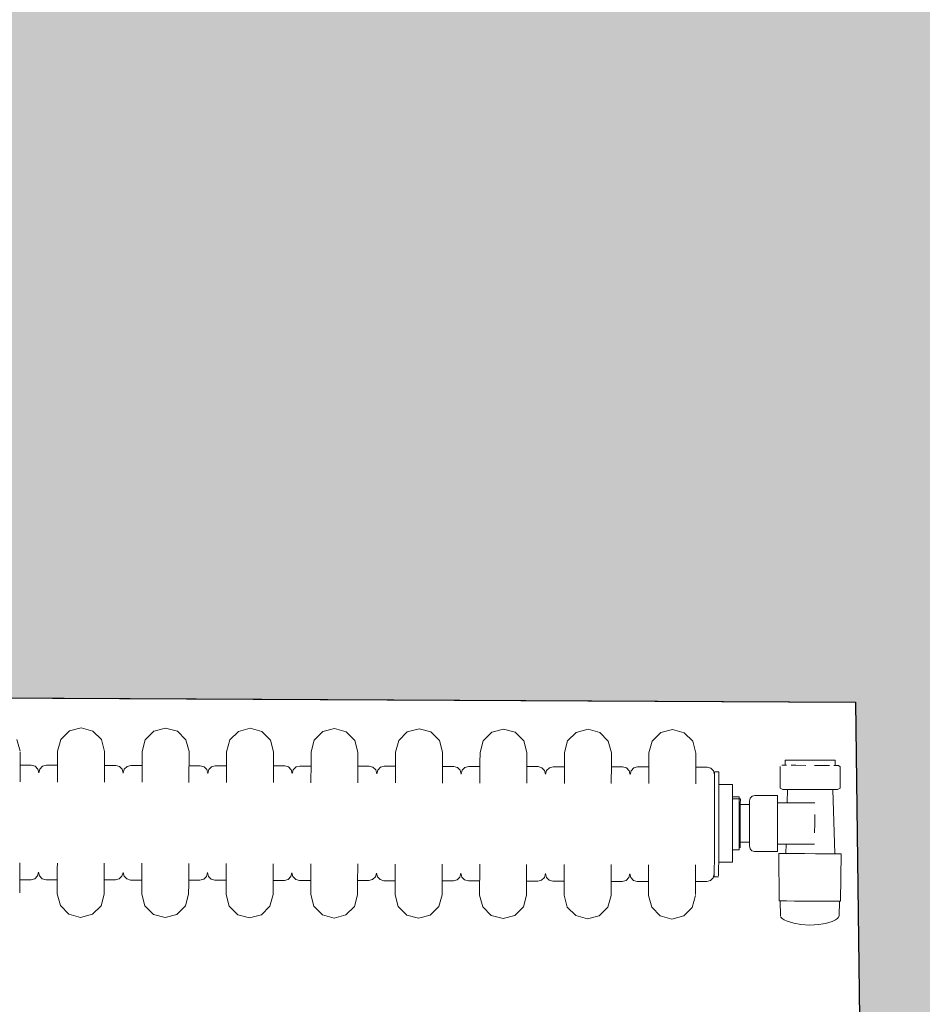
# Model space of a CAD drawing. Extents: x -6068 to 35118, y -17738 to 67348.
# Tile 109 of 243: x 1440 to 1488, y -1539 to -1487. Entities that reach past the tile are written whole.
import ezdxf

# ---------------------------------------------------------------- set-up
doc = ezdxf.new("R2010")
doc.units = 0
doc.header["$LTSCALE"] = 15
doc.linetypes.add('Continua', pattern=[0])
doc.linetypes.add('Cui_CONTINU', pattern=[0])
doc.layers.add('Bloc 3D - Dessin - NIVEAUX - Style par défaut', color=7, linetype='Continua', lineweight=0, true_color=0x000000)
doc.layers.add('Enveloppe - NIVEAUX - Style par défaut', color=7, linetype='Continua', lineweight=0, true_color=0x000000)
doc.layers.add('EDL_RDJ murs & cloisons', color=5, linetype='CONTINUOUS')
doc.layers.add('PIS-fond de plan', color=7, linetype='Cui_CONTINU')

# ---------------------------------------------------------------- blocks, each defined once
blk = doc.blocks.new('EDL_RDJ plan_2025 10 17')
at = {"layer": 'EDL_RDJ murs & cloisons', "linetype": 'Continuous', "ltscale": 0.08}
h = blk.add_hatch(color=9, dxfattribs=at)
h.dxf.hatch_style = 1
h.paths.add_polyline_path([(1410.502, -1672.273), (1406.514, -1675.288), (1406.537, -1681.288), (1406.777, -1742.224), (1406.776, -1751.224), (1497.03, -1751.235), (1496.325, -1789.515), (1495.649, -1823.051), (1495.641, -1827.795), (1510.941, -1827.611), (1554.451, -1827.086), (1569.897, -1827.187), (1638.244, -1827.636), (1706.59, -1828.085), (1706.609, -1795.128), (1707.024, -1791.748), (1706.99, -1782.748), (1706.473, -1782.799), (1701.581, -1732.737), (1595.975, -1733.159), (1596.016, -1721.591), (1581.016, -1721.537), (1581.937, -1464.521), (1574.08, -1464.547), (1573.695, -1345.919), (1495.307, -1346.173), (1496.746, -1442.278), (1415.216, -1443.594), (1416.494, -1522.775), (1498.51, -1523.192), (1500.383, -1671.926)])
at = {"layer": 'Bloc 3D - Dessin - NIVEAUX - Style par défaut', "color": 32, "linetype": 'Continua', "lineweight": 0, "ltscale": 0.1, "true_color": 0xd1591a}
for p, q in [((1456.169, -1525.179), (1456.628, -1524.723)), ((1456.628, -1524.723), (1457.254, -1524.557)), ((1457.254, -1524.557), (1457.878, -1524.726)), ((1457.878, -1524.726), (1458.334, -1525.185)), ((1460.669, -1525.192), (1461.128, -1524.735)), ((1461.128, -1524.735), (1461.754, -1524.57)), ((1461.754, -1524.57), (1462.378, -1524.739)), ((1462.378, -1524.739), (1462.834, -1525.198)), ((1465.169, -1525.204), (1465.628, -1524.748)), ((1465.628, -1524.748), (1466.254, -1524.582)), ((1466.254, -1524.582), (1466.878, -1524.751)), ((1466.878, -1524.751), (1467.334, -1525.21)), ((1470.128, -1524.76), (1470.754, -1524.595)), ((1470.754, -1524.595), (1471.378, -1524.764)), ((1474.628, -1524.773), (1475.254, -1524.607)), ((1475.254, -1524.607), (1475.878, -1524.776)), ((1479.128, -1524.785), (1479.754, -1524.62)), ((1479.754, -1524.62), (1480.378, -1524.789)), ((1483.628, -1524.798), (1484.254, -1524.632)), ((1484.254, -1524.632), (1484.878, -1524.801)), ((1488.128, -1524.81), (1488.753, -1524.645)), ((1488.753, -1524.645), (1489.378, -1524.814)), ((1453.834, -1525.173), (1454, -1525.798)), ((1456, -1525.804), (1456.169, -1525.179)), ((1458.334, -1525.185), (1458.5, -1525.811)), ((1460.5, -1525.816), (1460.669, -1525.192)), ((1462.834, -1525.198), (1463, -1525.823)), ((1465, -1525.829), (1465.169, -1525.204)), ((1467.334, -1525.21), (1467.5, -1525.836)), ((1469.5, -1525.841), (1469.669, -1525.217)), ((1469.669, -1525.217), (1470.128, -1524.76)), ((1471.378, -1524.764), (1471.834, -1525.223)), ((1471.834, -1525.223), (1472, -1525.848)), ((1474, -1525.854), (1474.169, -1525.229)), ((1474.169, -1525.229), (1474.628, -1524.773)), ((1475.878, -1524.776), (1476.334, -1525.235)), ((1476.334, -1525.235), (1476.5, -1525.861)), ((1478.5, -1525.866), (1478.669, -1525.242)), ((1478.669, -1525.242), (1479.128, -1524.785)), ((1480.378, -1524.789), (1480.834, -1525.248)), ((1480.834, -1525.248), (1481, -1525.873)), ((1483, -1525.879), (1483.169, -1525.254)), ((1483.169, -1525.254), (1483.628, -1524.798)), ((1484.878, -1524.801), (1485.334, -1525.26)), ((1485.334, -1525.26), (1485.5, -1525.886)), ((1487.5, -1525.891), (1487.669, -1525.267)), ((1487.669, -1525.267), (1488.128, -1524.81)), ((1489.378, -1524.814), (1489.834, -1525.273)), ((1489.834, -1525.273), (1490, -1525.898)), ((1456, -1525.857), (1456, -1525.804)), ((1453.998, -1526.429), (1453.999, -1526.172)), ((1453.999, -1526.172), (1454, -1525.975)), ((1454, -1525.851), (1454, -1525.975)), ((1455.998, -1526.434), (1455.999, -1526.178)), ((1455.999, -1526.178), (1456, -1525.981)), ((1456, -1525.981), (1456, -1525.857)), ((1458.498, -1526.441), (1458.499, -1526.184)), ((1458.499, -1526.184), (1458.5, -1525.987)), ((1458.5, -1525.864), (1458.5, -1525.811)), ((1458.5, -1525.864), (1458.5, -1525.987)), ((1460.498, -1526.447), (1460.499, -1526.19)), ((1460.499, -1526.19), (1460.5, -1525.993)), ((1460.5, -1525.869), (1460.5, -1525.816)), ((1460.5, -1525.993), (1460.5, -1525.869)), ((1462.998, -1526.454), (1462.999, -1526.197)), ((1462.999, -1526.197), (1463, -1526)), ((1463, -1525.876), (1463, -1525.823)), ((1463, -1525.876), (1463, -1526)), ((1464.998, -1526.459), (1464.999, -1526.202)), ((1464.999, -1526.202), (1465, -1526.006)), ((1465, -1525.882), (1465, -1525.829)), ((1465, -1526.006), (1465, -1525.882)), ((1467.498, -1526.466), (1467.499, -1526.209)), ((1467.499, -1526.209), (1467.5, -1526.012)), ((1467.5, -1525.889), (1467.5, -1525.836)), ((1467.5, -1525.889), (1467.5, -1526.012)), ((1469.498, -1526.472), (1469.499, -1526.215)), ((1469.499, -1526.215), (1469.5, -1526.018)), ((1469.5, -1525.894), (1469.5, -1525.841)), ((1469.5, -1526.018), (1469.5, -1525.894)), ((1471.998, -1526.479), (1471.999, -1526.222)), ((1471.999, -1526.222), (1472, -1526.025)), ((1472, -1525.901), (1472, -1525.848)), ((1472, -1525.901), (1472, -1526.025)), ((1473.998, -1526.484), (1473.999, -1526.227)), ((1473.999, -1526.227), (1474, -1526.03)), ((1474, -1525.907), (1474, -1525.854)), ((1474, -1526.03), (1474, -1525.907)), ((1476.498, -1526.491), (1476.499, -1526.234)), ((1476.499, -1526.234), (1476.5, -1526.037)), ((1476.5, -1525.914), (1476.5, -1525.861)), ((1476.5, -1525.914), (1476.5, -1526.037)), ((1478.498, -1526.497), (1478.499, -1526.24)), ((1478.499, -1526.24), (1478.5, -1526.043)), ((1478.5, -1525.919), (1478.5, -1525.866)), ((1478.5, -1526.043), (1478.5, -1525.919)), ((1480.998, -1526.504), (1480.999, -1526.247)), ((1480.999, -1526.247), (1481, -1526.05)), ((1481, -1525.926), (1481, -1525.873)), ((1481, -1525.926), (1481, -1526.05)), ((1482.998, -1526.509), (1482.999, -1526.252)), ((1482.999, -1526.252), (1483, -1526.055)), ((1483, -1525.932), (1483, -1525.879)), ((1483, -1526.055), (1483, -1525.932)), ((1485.498, -1526.516), (1485.499, -1526.259)), ((1485.499, -1526.259), (1485.5, -1526.062)), ((1485.5, -1525.939), (1485.5, -1525.886)), ((1485.5, -1525.939), (1485.5, -1526.062)), ((1487.498, -1526.522), (1487.499, -1526.265)), ((1487.499, -1526.265), (1487.5, -1526.068)), ((1487.5, -1525.944), (1487.5, -1525.891)), ((1487.5, -1526.068), (1487.5, -1525.944)), ((1489.998, -1526.529), (1489.999, -1526.272)), ((1489.999, -1526.114), (1490, -1525.898)), ((1489.999, -1526.272), (1490, -1526.075)), ((1490, -1525.951), (1490, -1525.898)), ((1490, -1525.951), (1490, -1526.075)), ((1494.757, -1526.275), (1494.756, -1526.552)), ((1494.837, -1526.275), (1494.757, -1526.275)), ((1495.069, -1526.276), (1494.837, -1526.275)), ((1495.423, -1526.277), (1495.069, -1526.276)), ((1495.858, -1526.278), (1495.423, -1526.277)), ((1496.321, -1526.279), (1495.858, -1526.278)), ((1496.756, -1526.28), (1496.321, -1526.279)), ((1497.111, -1526.281), (1496.756, -1526.28)), ((1497.342, -1526.282), (1497.111, -1526.281)), ((1497.422, -1526.282), (1497.342, -1526.282)), ((1497.422, -1526.559), (1497.422, -1526.282)), ((1453.996, -1527.13), (1453.998, -1526.727)), ((1453.998, -1526.727), (1453.998, -1526.429)), ((1453.998, -1526.548), (1454.598, -1526.55)), ((1454.798, -1526.605), (1454.598, -1526.55)), ((1454.944, -1526.753), (1454.798, -1526.605)), ((1454.944, -1526.753), (1454.997, -1526.956)), ((1454.997, -1526.956), (1455.051, -1526.754)), ((1455.051, -1526.754), (1455.198, -1526.606)), ((1455.198, -1526.606), (1455.398, -1526.552)), ((1455.998, -1526.554), (1455.398, -1526.552)), ((1455.996, -1527.136), (1455.998, -1526.733)), ((1455.998, -1526.733), (1455.998, -1526.434)), ((1458.496, -1527.143), (1458.498, -1526.74)), ((1458.498, -1526.74), (1458.498, -1526.441)), ((1458.498, -1526.561), (1459.098, -1526.562)), ((1459.298, -1526.617), (1459.098, -1526.562)), ((1459.444, -1526.766), (1459.298, -1526.617)), ((1459.444, -1526.766), (1459.497, -1526.968)), ((1459.497, -1526.968), (1459.551, -1526.766)), ((1459.551, -1526.766), (1459.698, -1526.618)), ((1459.698, -1526.618), (1459.898, -1526.565)), ((1460.498, -1526.566), (1459.898, -1526.565)), ((1460.496, -1527.148), (1460.497, -1526.746)), ((1460.497, -1526.746), (1460.498, -1526.447)), ((1462.996, -1527.155), (1462.997, -1526.752)), ((1462.997, -1526.752), (1462.998, -1526.454)), ((1462.998, -1526.573), (1463.598, -1526.575)), ((1463.798, -1526.63), (1463.598, -1526.575)), ((1463.944, -1526.778), (1463.798, -1526.63)), ((1463.944, -1526.778), (1463.997, -1526.981)), ((1463.997, -1526.981), (1464.051, -1526.779)), ((1464.051, -1526.779), (1464.198, -1526.631)), ((1464.198, -1526.631), (1464.398, -1526.577)), ((1464.998, -1526.579), (1464.398, -1526.577)), ((1464.996, -1527.161), (1464.997, -1526.758)), ((1464.997, -1526.758), (1464.998, -1526.459)), ((1467.496, -1527.168), (1467.497, -1526.765)), ((1467.497, -1526.765), (1467.498, -1526.466)), ((1467.498, -1526.586), (1468.098, -1526.587)), ((1468.298, -1526.642), (1468.098, -1526.587)), ((1468.098, -1526.587), (1468.298, -1526.642)), ((1468.444, -1526.791), (1468.298, -1526.642)), ((1468.444, -1526.791), (1468.497, -1526.993)), ((1468.497, -1526.993), (1468.551, -1526.791)), ((1468.551, -1526.791), (1468.698, -1526.643)), ((1468.698, -1526.643), (1468.898, -1526.59)), ((1469.498, -1526.591), (1468.898, -1526.59)), ((1469.496, -1527.173), (1469.497, -1526.77)), ((1469.497, -1526.77), (1469.498, -1526.472)), ((1471.996, -1527.18), (1471.997, -1526.777)), ((1471.997, -1526.777), (1471.998, -1526.479)), ((1471.998, -1526.598), (1472.598, -1526.6)), ((1472.598, -1526.6), (1472.798, -1526.655)), ((1472.798, -1526.655), (1472.598, -1526.6)), ((1472.944, -1526.803), (1472.798, -1526.655)), ((1472.944, -1526.803), (1472.997, -1527.006)), ((1472.997, -1527.006), (1473.051, -1526.804)), ((1473.051, -1526.804), (1473.198, -1526.656)), ((1473.198, -1526.656), (1473.398, -1526.602)), ((1473.998, -1526.604), (1473.398, -1526.602)), ((1473.996, -1527.186), (1473.997, -1526.783)), ((1473.997, -1526.783), (1473.998, -1526.484)), ((1476.496, -1527.193), (1476.497, -1526.79)), ((1476.497, -1526.79), (1476.498, -1526.491)), ((1476.498, -1526.611), (1477.098, -1526.612)), ((1477.298, -1526.667), (1477.098, -1526.612)), ((1477.098, -1526.612), (1477.298, -1526.667)), ((1477.444, -1526.816), (1477.298, -1526.667)), ((1477.444, -1526.816), (1477.497, -1527.018)), ((1477.497, -1527.018), (1477.551, -1526.816)), ((1477.551, -1526.816), (1477.698, -1526.668)), ((1477.698, -1526.668), (1477.898, -1526.615)), ((1478.498, -1526.616), (1477.898, -1526.615)), ((1478.496, -1527.198), (1478.497, -1526.795)), ((1478.497, -1526.795), (1478.498, -1526.497)), ((1480.996, -1527.205), (1480.997, -1526.802)), ((1480.997, -1526.802), (1480.998, -1526.504)), ((1480.998, -1526.623), (1481.598, -1526.625)), ((1481.598, -1526.625), (1481.798, -1526.68)), ((1481.798, -1526.68), (1481.598, -1526.625)), ((1481.944, -1526.828), (1481.798, -1526.68)), ((1481.944, -1526.828), (1481.997, -1527.031)), ((1481.997, -1527.031), (1482.051, -1526.829)), ((1482.051, -1526.829), (1482.198, -1526.681)), ((1482.198, -1526.681), (1482.398, -1526.627)), ((1482.998, -1526.629), (1482.398, -1526.627)), ((1482.996, -1527.211), (1482.997, -1526.808)), ((1482.997, -1526.808), (1482.998, -1526.509)), ((1485.496, -1527.218), (1485.497, -1526.815)), ((1485.497, -1526.815), (1485.498, -1526.516)), ((1485.498, -1526.636), (1486.098, -1526.637)), ((1486.298, -1526.692), (1486.098, -1526.637)), ((1486.444, -1526.841), (1486.298, -1526.692)), ((1486.444, -1526.841), (1486.497, -1527.043)), ((1486.497, -1527.043), (1486.551, -1526.841)), ((1486.551, -1526.841), (1486.698, -1526.693)), ((1486.698, -1526.693), (1486.898, -1526.64)), ((1486.898, -1526.64), (1487.498, -1526.641)), ((1487.498, -1526.641), (1486.898, -1526.64)), ((1487.496, -1527.223), (1487.497, -1526.82)), ((1487.497, -1526.82), (1487.498, -1526.522)), ((1489.996, -1527.23), (1489.997, -1526.827)), ((1489.997, -1526.827), (1489.998, -1526.529)), ((1489.998, -1526.648), (1490.598, -1526.65)), ((1490.798, -1526.705), (1490.598, -1526.65)), ((1490.944, -1526.853), (1490.798, -1526.705)), ((1490.944, -1526.853), (1490.997, -1527.056)), ((1494.489, -1526.624), (1494.485, -1527.768)), ((1494.573, -1526.551), (1494.836, -1526.552)), ((1495.068, -1526.553), (1495.331, -1526.553)), ((1495.331, -1526.553), (1495.857, -1526.555)), ((1496.32, -1526.556), (1496.847, -1526.558)), ((1496.847, -1526.558), (1497.11, -1526.558)), ((1497.341, -1526.559), (1497.604, -1526.56)), ((1497.604, -1526.56), (1497.689, -1526.633)), ((1497.689, -1526.633), (1497.686, -1527.777)), ((1453.996, -1527.438), (1453.996, -1527.13)), ((1455.996, -1527.444), (1455.996, -1527.136)), ((1458.496, -1527.45), (1458.496, -1527.143)), ((1460.496, -1527.456), (1460.496, -1527.148)), ((1462.996, -1527.463), (1462.996, -1527.155)), ((1464.996, -1527.468), (1464.996, -1527.161)), ((1467.496, -1527.475), (1467.496, -1527.168)), ((1469.496, -1527.481), (1469.496, -1527.173)), ((1471.995, -1527.488), (1471.996, -1527.18)), ((1473.995, -1527.493), (1473.996, -1527.186)), ((1476.496, -1527.5), (1476.496, -1527.193)), ((1478.496, -1527.506), (1478.496, -1527.198)), ((1480.995, -1527.513), (1480.996, -1527.205)), ((1482.995, -1527.518), (1482.996, -1527.211)), ((1485.495, -1527.525), (1485.496, -1527.218)), ((1487.495, -1527.531), (1487.496, -1527.223)), ((1489.995, -1527.538), (1489.996, -1527.23)), ((1490.996, -1527.373), (1490.995, -1527.721)), ((1490.997, -1527.115), (1490.996, -1527.373)), ((1490.997, -1526.901), (1490.997, -1526.955)), ((1490.997, -1526.901), (1491.227, -1526.902)), ((1490.997, -1526.955), (1490.997, -1527.115)), ((1491.225, -1527.722), (1491.226, -1527.374)), ((1491.226, -1527.374), (1491.227, -1527.115)), ((1491.227, -1526.956), (1491.227, -1526.902)), ((1491.227, -1527.115), (1491.227, -1526.956)), ((1490.995, -1527.721), (1490.994, -1528.146)), ((1491.224, -1528.146), (1491.225, -1527.722)), ((1491.955, -1527.573), (1491.225, -1527.571)), ((1491.952, -1528.371), (1491.955, -1527.573)), ((1494.63, -1527.839), (1494.485, -1527.768)), ((1494.88, -1527.84), (1494.63, -1527.839)), ((1494.862, -1528.549), (1494.88, -1527.84)), ((1495.358, -1527.841), (1494.88, -1527.84)), ((1496.813, -1527.845), (1495.358, -1527.841)), ((1497.291, -1527.847), (1496.813, -1527.845)), ((1497.4, -1531.264), (1497.291, -1527.847)), ((1497.541, -1527.847), (1497.291, -1527.847)), ((1497.686, -1527.777), (1497.541, -1527.847)), ((1490.994, -1528.146), (1490.992, -1528.63)), ((1491.222, -1528.63), (1491.224, -1528.146)), ((1492.369, -1528.345), (1491.952, -1528.344)), ((1491.952, -1528.609), (1491.952, -1528.371)), ((1491.953, -1528.225), (1492.311, -1528.226)), ((1492.31, -1528.642), (1492.311, -1528.416)), ((1492.311, -1528.274), (1492.311, -1528.226)), ((1492.311, -1528.416), (1492.311, -1528.274)), ((1492.368, -1528.603), (1492.369, -1528.345)), ((1492.894, -1528.299), (1492.864, -1528.442)), ((1492.996, -1528.193), (1492.894, -1528.299)), ((1493.14, -1528.154), (1492.996, -1528.193)), ((1494.351, -1528.157), (1493.14, -1528.154)), ((1494.35, -1528.453), (1494.351, -1528.157)), ((1490.992, -1528.63), (1490.991, -1529.155)), ((1491.221, -1529.155), (1491.222, -1528.63)), ((1491.947, -1530.443), (1491.951, -1528.847)), ((1491.951, -1528.847), (1491.952, -1528.609)), ((1492.308, -1529.278), (1492.309, -1528.936)), ((1492.309, -1528.936), (1492.31, -1528.642)), ((1492.367, -1529.067), (1492.368, -1528.603)), ((1492.864, -1528.645), (1492.368, -1528.644)), ((1492.864, -1528.681), (1492.862, -1529.111)), ((1492.864, -1528.442), (1492.864, -1528.681)), ((1494.349, -1528.987), (1494.35, -1528.547)), ((1494.35, -1528.547), (1494.35, -1528.453)), ((1494.862, -1528.549), (1494.35, -1528.547)), ((1496.332, -1528.553), (1494.862, -1528.549)), ((1490.991, -1529.155), (1490.989, -1529.701)), ((1491.219, -1529.702), (1491.221, -1529.155)), ((1492.307, -1529.646), (1492.308, -1529.278)), ((1492.366, -1529.646), (1492.367, -1529.067)), ((1492.862, -1529.111), (1492.861, -1529.647)), ((1494.347, -1529.652), (1494.349, -1528.987)), ((1496.329, -1529.657), (1496.33, -1529.166)), ((1490.989, -1529.701), (1490.988, -1530.247)), ((1491.218, -1530.248), (1491.219, -1529.702)), ((1492.306, -1530.013), (1492.307, -1529.646)), ((1492.364, -1530.225), (1492.366, -1529.646)), ((1492.861, -1529.647), (1492.859, -1530.184)), ((1494.345, -1530.316), (1494.347, -1529.652)), ((1496.327, -1530.148), (1496.329, -1529.657)), ((1490.988, -1530.247), (1490.986, -1530.772)), ((1491.216, -1530.773), (1491.218, -1530.248)), ((1491.945, -1530.919), (1491.947, -1530.443)), ((1492.304, -1530.65), (1492.305, -1530.356)), ((1492.305, -1530.356), (1492.306, -1530.013)), ((1492.363, -1530.689), (1492.364, -1530.225)), ((1492.859, -1530.184), (1492.858, -1530.614)), ((1494.344, -1530.756), (1494.345, -1530.316)), ((1490.986, -1530.772), (1490.985, -1531.256)), ((1491.215, -1531.257), (1491.216, -1530.773)), ((1491.943, -1531.717), (1491.945, -1530.919)), ((1492.303, -1531.017), (1492.304, -1530.876)), ((1492.303, -1531.066), (1492.303, -1531.017)), ((1492.304, -1530.876), (1492.304, -1530.65)), ((1492.362, -1530.947), (1492.363, -1530.689)), ((1492.363, -1530.648), (1492.858, -1530.65)), ((1492.858, -1530.614), (1492.857, -1530.853)), ((1492.887, -1530.996), (1492.857, -1530.853)), ((1492.988, -1531.103), (1492.887, -1530.996)), ((1494.343, -1530.85), (1494.344, -1530.756)), ((1494.343, -1531.146), (1494.343, -1530.85)), ((1494.805, -1530.757), (1494.344, -1530.756)), ((1494.792, -1531.257), (1494.805, -1530.757)), ((1496.326, -1530.761), (1494.805, -1530.757)), ((1490.985, -1531.256), (1490.984, -1531.68)), ((1491.214, -1531.681), (1491.215, -1531.257)), ((1491.945, -1531.065), (1492.303, -1531.066)), ((1493.131, -1531.142), (1492.988, -1531.103)), ((1494.343, -1531.146), (1493.131, -1531.142)), ((1494.519, -1531.256), (1494.419, -1531.256)), ((1494.419, -1531.256), (1494.438, -1533.782)), ((1494.807, -1531.257), (1494.519, -1531.256)), ((1495.247, -1531.259), (1494.807, -1531.257)), ((1495.788, -1531.26), (1495.247, -1531.259)), ((1496.364, -1531.262), (1495.788, -1531.26)), ((1496.904, -1531.263), (1496.364, -1531.262)), ((1497.345, -1531.264), (1496.904, -1531.263)), ((1497.633, -1531.265), (1497.345, -1531.264)), ((1497.733, -1531.265), (1497.633, -1531.265)), ((1497.733, -1531.265), (1497.699, -1533.791)), ((1453.982, -1532.469), (1453.983, -1532.066)), ((1453.983, -1532.066), (1453.984, -1531.758)), ((1455.983, -1532.072), (1455.982, -1532.474)), ((1455.984, -1531.764), (1455.983, -1532.072)), ((1458.482, -1532.481), (1458.483, -1532.079)), ((1458.483, -1532.079), (1458.484, -1531.771)), ((1460.483, -1532.084), (1460.482, -1532.487)), ((1460.484, -1531.776), (1460.483, -1532.084)), ((1462.982, -1532.494), (1462.983, -1532.091)), ((1462.983, -1532.091), (1462.984, -1531.783)), ((1464.983, -1532.097), (1464.982, -1532.499)), ((1464.984, -1531.789), (1464.983, -1532.097)), ((1467.483, -1532.104), (1467.484, -1531.796)), ((1469.484, -1531.801), (1469.483, -1532.109)), ((1471.983, -1532.116), (1471.984, -1531.808)), ((1473.984, -1531.814), (1473.983, -1532.122)), ((1476.483, -1532.129), (1476.484, -1531.821)), ((1478.484, -1531.826), (1478.483, -1532.134)), ((1480.983, -1532.141), (1480.983, -1531.833)), ((1482.983, -1531.839), (1482.983, -1532.147)), ((1485.483, -1532.154), (1485.483, -1531.846)), ((1487.483, -1531.851), (1487.483, -1532.159)), ((1489.983, -1532.166), (1489.983, -1531.858)), ((1490.983, -1532.028), (1490.982, -1532.287)), ((1490.984, -1531.68), (1490.983, -1532.028)), ((1491.212, -1532.288), (1491.213, -1532.029)), ((1491.213, -1532.029), (1491.214, -1531.681)), ((1491.943, -1531.717), (1491.214, -1531.715)), ((1453.982, -1532.469), (1453.981, -1532.768)), ((1454.581, -1532.65), (1454.781, -1532.596)), ((1454.781, -1532.596), (1454.581, -1532.65)), ((1454.928, -1532.448), (1454.781, -1532.596)), ((1454.928, -1532.448), (1454.982, -1532.246)), ((1454.982, -1532.246), (1455.035, -1532.449)), ((1455.181, -1532.597), (1455.035, -1532.449)), ((1455.181, -1532.597), (1455.381, -1532.652)), ((1455.982, -1532.474), (1455.981, -1532.773)), ((1458.482, -1532.481), (1458.481, -1532.78)), ((1459.081, -1532.662), (1459.281, -1532.609)), ((1459.281, -1532.609), (1459.081, -1532.662)), ((1459.428, -1532.461), (1459.281, -1532.609)), ((1459.428, -1532.461), (1459.482, -1532.258)), ((1459.482, -1532.258), (1459.535, -1532.461)), ((1459.681, -1532.61), (1459.535, -1532.461)), ((1459.681, -1532.61), (1459.881, -1532.665)), ((1460.482, -1532.487), (1460.481, -1532.786)), ((1462.982, -1532.494), (1462.981, -1532.793)), ((1463.581, -1532.675), (1463.781, -1532.621)), ((1463.781, -1532.621), (1463.581, -1532.675)), ((1463.928, -1532.473), (1463.781, -1532.621)), ((1463.928, -1532.473), (1463.982, -1532.271)), ((1463.982, -1532.271), (1464.035, -1532.474)), ((1464.181, -1532.622), (1464.035, -1532.474)), ((1464.181, -1532.622), (1464.381, -1532.677)), ((1464.982, -1532.499), (1464.981, -1532.798)), ((1467.482, -1532.506), (1467.481, -1532.805)), ((1467.482, -1532.506), (1467.483, -1532.104)), ((1468.428, -1532.486), (1468.281, -1532.634)), ((1468.428, -1532.486), (1468.482, -1532.283)), ((1468.482, -1532.283), (1468.535, -1532.486)), ((1468.681, -1532.635), (1468.535, -1532.486)), ((1469.482, -1532.512), (1469.481, -1532.811)), ((1469.483, -1532.109), (1469.482, -1532.512)), ((1471.982, -1532.519), (1471.981, -1532.818)), ((1471.982, -1532.519), (1471.983, -1532.116)), ((1472.928, -1532.498), (1472.781, -1532.646)), ((1472.928, -1532.498), (1472.982, -1532.296)), ((1472.982, -1532.296), (1473.035, -1532.499)), ((1473.181, -1532.647), (1473.035, -1532.499)), ((1473.982, -1532.526), (1473.98, -1533.237)), ((1473.982, -1532.524), (1473.981, -1532.823)), ((1473.983, -1532.122), (1473.982, -1532.524)), ((1476.482, -1532.531), (1476.481, -1532.83)), ((1476.482, -1532.531), (1476.483, -1532.129)), ((1477.428, -1532.511), (1477.281, -1532.659)), ((1477.428, -1532.511), (1477.482, -1532.308)), ((1477.482, -1532.308), (1477.535, -1532.511)), ((1477.681, -1532.66), (1477.535, -1532.511)), ((1478.482, -1532.537), (1478.481, -1532.836)), ((1478.483, -1532.134), (1478.482, -1532.537)), ((1480.982, -1532.544), (1480.981, -1532.843)), ((1480.982, -1532.544), (1480.983, -1532.141)), ((1481.928, -1532.523), (1481.781, -1532.671)), ((1481.928, -1532.523), (1481.982, -1532.321)), ((1481.982, -1532.321), (1482.035, -1532.524)), ((1482.181, -1532.672), (1482.035, -1532.524)), ((1482.982, -1532.549), (1482.981, -1532.848)), ((1482.983, -1532.147), (1482.982, -1532.549)), ((1485.482, -1532.556), (1485.481, -1532.855)), ((1485.482, -1532.556), (1485.483, -1532.154)), ((1486.428, -1532.536), (1486.281, -1532.684)), ((1486.428, -1532.536), (1486.482, -1532.333)), ((1486.482, -1532.333), (1486.535, -1532.536)), ((1486.681, -1532.685), (1486.535, -1532.536)), ((1487.482, -1532.562), (1487.481, -1532.861)), ((1487.483, -1532.159), (1487.482, -1532.562)), ((1489.982, -1532.569), (1489.981, -1532.868)), ((1489.982, -1532.569), (1489.983, -1532.166)), ((1490.928, -1532.548), (1490.781, -1532.696)), ((1490.928, -1532.548), (1490.982, -1532.346)), ((1490.982, -1532.287), (1490.982, -1532.446)), ((1490.982, -1532.446), (1490.982, -1532.5)), ((1490.982, -1532.5), (1491.212, -1532.501)), ((1491.212, -1532.447), (1491.212, -1532.288)), ((1453.979, -1533.221), (1453.98, -1533.024)), ((1453.98, -1533.024), (1453.981, -1532.768)), ((1454.581, -1532.65), (1453.981, -1532.648)), ((1455.981, -1532.654), (1455.381, -1532.652)), ((1455.979, -1533.227), (1455.98, -1533.03)), ((1455.98, -1533.03), (1455.981, -1532.773)), ((1458.479, -1533.234), (1458.48, -1533.037)), ((1458.48, -1533.037), (1458.481, -1532.78)), ((1459.081, -1532.662), (1458.481, -1532.661)), ((1460.481, -1532.666), (1459.881, -1532.665)), ((1460.479, -1533.239), (1460.48, -1533.042)), ((1460.48, -1533.042), (1460.481, -1532.786)), ((1462.979, -1533.246), (1462.98, -1533.049)), ((1462.98, -1533.049), (1462.981, -1532.793)), ((1463.581, -1532.675), (1462.981, -1532.673)), ((1464.981, -1532.679), (1464.381, -1532.677)), ((1464.979, -1533.252), (1464.98, -1533.055)), ((1464.98, -1533.055), (1464.981, -1532.798)), ((1467.479, -1533.259), (1467.48, -1533.062)), ((1467.48, -1533.062), (1467.481, -1532.805)), ((1468.081, -1532.687), (1467.481, -1532.686)), ((1468.281, -1532.634), (1468.081, -1532.687)), ((1468.081, -1532.687), (1468.281, -1532.634)), ((1468.681, -1532.635), (1468.881, -1532.69)), ((1469.481, -1532.691), (1468.881, -1532.69)), ((1469.479, -1533.264), (1469.48, -1533.067)), ((1469.48, -1533.067), (1469.481, -1532.811)), ((1471.979, -1533.271), (1471.98, -1533.074)), ((1471.98, -1533.074), (1471.981, -1532.818)), ((1472.581, -1532.7), (1471.981, -1532.698)), ((1472.781, -1532.646), (1472.581, -1532.7)), ((1472.581, -1532.7), (1472.781, -1532.646)), ((1473.181, -1532.647), (1473.381, -1532.702)), ((1473.981, -1532.704), (1473.381, -1532.702)), ((1473.979, -1533.277), (1473.98, -1533.08)), ((1473.98, -1533.08), (1473.981, -1532.823)), ((1476.479, -1533.284), (1476.48, -1533.087)), ((1476.48, -1533.087), (1476.481, -1532.83)), ((1477.081, -1532.712), (1476.481, -1532.711)), ((1477.081, -1532.712), (1477.281, -1532.659)), ((1477.281, -1532.659), (1477.081, -1532.712)), ((1477.881, -1532.715), (1477.681, -1532.66)), ((1477.681, -1532.66), (1477.881, -1532.715)), ((1478.481, -1532.716), (1477.881, -1532.715)), ((1478.479, -1533.289), (1478.48, -1533.092)), ((1478.48, -1533.092), (1478.481, -1532.836)), ((1480.979, -1533.296), (1480.98, -1533.099)), ((1480.98, -1533.099), (1480.981, -1532.843)), ((1481.581, -1532.725), (1480.981, -1532.723)), ((1481.581, -1532.725), (1481.781, -1532.671)), ((1481.781, -1532.671), (1481.581, -1532.725)), ((1482.181, -1532.672), (1482.381, -1532.727)), ((1482.981, -1532.729), (1482.381, -1532.727)), ((1482.979, -1533.302), (1482.98, -1533.105)), ((1482.98, -1533.105), (1482.981, -1532.848)), ((1485.479, -1533.309), (1485.48, -1533.112)), ((1485.48, -1533.112), (1485.481, -1532.855)), ((1486.081, -1532.737), (1485.481, -1532.736)), ((1486.081, -1532.737), (1486.281, -1532.684)), ((1486.681, -1532.685), (1486.881, -1532.739)), ((1486.881, -1532.739), (1486.681, -1532.685)), ((1487.481, -1532.741), (1486.881, -1532.739)), ((1487.479, -1533.314), (1487.48, -1533.117)), ((1487.48, -1533.117), (1487.481, -1532.861)), ((1489.979, -1533.321), (1489.98, -1533.124)), ((1489.98, -1533.124), (1489.981, -1532.868)), ((1490.581, -1532.75), (1489.981, -1532.748)), ((1490.581, -1532.75), (1490.781, -1532.696)), ((1453.979, -1533.345), (1453.979, -1533.221)), ((1455.979, -1533.227), (1455.979, -1533.351)), ((1455.979, -1533.351), (1455.979, -1533.404)), ((1456.145, -1534.029), (1455.979, -1533.404)), ((1458.479, -1533.411), (1458.31, -1534.035)), ((1458.479, -1533.358), (1458.479, -1533.234)), ((1458.479, -1533.358), (1458.479, -1533.411)), ((1460.479, -1533.239), (1460.479, -1533.363)), ((1460.479, -1533.363), (1460.479, -1533.416)), ((1460.645, -1534.042), (1460.479, -1533.416)), ((1462.979, -1533.423), (1462.81, -1534.048)), ((1462.979, -1533.37), (1462.979, -1533.246)), ((1462.979, -1533.37), (1462.979, -1533.423)), ((1464.979, -1533.252), (1464.979, -1533.376)), ((1464.979, -1533.376), (1464.979, -1533.429)), ((1465.145, -1534.054), (1464.979, -1533.429)), ((1467.479, -1533.436), (1467.31, -1534.06)), ((1467.479, -1533.383), (1467.479, -1533.259)), ((1467.479, -1533.383), (1467.479, -1533.436)), ((1469.479, -1533.264), (1469.479, -1533.388)), ((1469.479, -1533.388), (1469.479, -1533.441)), ((1469.645, -1534.067), (1469.479, -1533.441)), ((1471.979, -1533.448), (1471.81, -1534.073)), ((1471.979, -1533.395), (1471.979, -1533.271)), ((1471.979, -1533.395), (1471.979, -1533.448)), ((1473.979, -1533.277), (1473.979, -1533.401)), ((1473.979, -1533.401), (1473.979, -1533.454)), ((1474.145, -1534.079), (1473.979, -1533.454)), ((1476.479, -1533.461), (1476.31, -1534.085)), ((1476.479, -1533.408), (1476.479, -1533.284)), ((1476.479, -1533.408), (1476.479, -1533.461)), ((1478.479, -1533.289), (1478.479, -1533.413)), ((1478.479, -1533.413), (1478.479, -1533.466)), ((1478.645, -1534.092), (1478.479, -1533.466)), ((1480.979, -1533.473), (1480.81, -1534.098)), ((1480.979, -1533.42), (1480.979, -1533.296)), ((1480.979, -1533.42), (1480.979, -1533.473)), ((1482.979, -1533.302), (1482.979, -1533.426)), ((1482.979, -1533.426), (1482.979, -1533.479)), ((1483.145, -1534.104), (1482.979, -1533.479)), ((1485.479, -1533.486), (1485.31, -1534.11)), ((1485.479, -1533.433), (1485.479, -1533.309)), ((1485.479, -1533.433), (1485.479, -1533.486)), ((1487.479, -1533.314), (1487.479, -1533.438)), ((1487.479, -1533.438), (1487.479, -1533.491)), ((1487.645, -1534.117), (1487.479, -1533.491)), ((1489.979, -1533.498), (1489.81, -1534.123)), ((1489.979, -1533.445), (1489.979, -1533.321)), ((1456.601, -1534.488), (1456.145, -1534.029)), ((1458.31, -1534.035), (1457.851, -1534.491)), ((1461.101, -1534.5), (1460.645, -1534.042)), ((1462.81, -1534.048), (1462.351, -1534.504)), ((1465.601, -1534.513), (1465.145, -1534.054)), ((1467.31, -1534.06), (1466.851, -1534.516)), ((1470.101, -1534.525), (1469.645, -1534.067)), ((1471.81, -1534.073), (1471.351, -1534.529)), ((1474.601, -1534.538), (1474.145, -1534.079)), ((1476.31, -1534.085), (1475.851, -1534.541)), ((1479.101, -1534.55), (1478.645, -1534.092)), ((1480.81, -1534.098), (1480.351, -1534.554)), ((1483.601, -1534.563), (1483.145, -1534.104)), ((1485.31, -1534.11), (1484.851, -1534.566)), ((1488.101, -1534.575), (1487.645, -1534.117)), ((1489.81, -1534.123), (1489.351, -1534.579)), ((1494.438, -1533.782), (1494.537, -1533.783)), ((1494.496, -1533.782), (1494.508, -1534.575)), ((1494.537, -1533.783), (1494.82, -1533.783)), ((1494.82, -1533.783), (1495.254, -1533.785)), ((1495.254, -1533.785), (1495.786, -1533.786)), ((1495.786, -1533.786), (1496.352, -1533.788)), ((1496.352, -1533.788), (1496.884, -1533.789)), ((1496.884, -1533.789), (1497.318, -1533.79)), ((1497.318, -1533.79), (1497.601, -1533.791)), ((1497.601, -1533.791), (1497.699, -1533.791)), ((1497.642, -1533.791), (1497.626, -1534.584)), ((1457.226, -1534.657), (1456.601, -1534.488)), ((1457.851, -1534.491), (1457.226, -1534.657)), ((1461.726, -1534.67), (1461.101, -1534.5)), ((1462.351, -1534.504), (1461.726, -1534.67)), ((1466.226, -1534.682), (1465.601, -1534.513)), ((1466.851, -1534.516), (1466.226, -1534.682)), ((1470.725, -1534.695), (1470.101, -1534.525)), ((1471.351, -1534.529), (1470.725, -1534.695)), ((1475.225, -1534.707), (1474.601, -1534.538)), ((1475.851, -1534.541), (1475.225, -1534.707)), ((1479.725, -1534.72), (1479.101, -1534.55)), ((1480.351, -1534.554), (1479.725, -1534.72)), ((1484.225, -1534.732), (1483.601, -1534.563)), ((1484.851, -1534.566), (1484.225, -1534.732)), ((1488.725, -1534.745), (1488.101, -1534.575)), ((1489.351, -1534.579), (1488.725, -1534.745)), ((1494.513, -1534.606), (1494.529, -1534.64)), ((1494.529, -1534.64), (1494.591, -1534.71)), ((1494.699, -1534.783), (1494.591, -1534.71)), ((1497.541, -1534.718), (1497.433, -1534.791)), ((1497.604, -1534.648), (1497.541, -1534.718)), ((1497.62, -1534.615), (1497.604, -1534.648)), ((1494.699, -1534.783), (1494.871, -1534.864)), ((1494.871, -1534.864), (1495.222, -1534.973)), ((1495.222, -1534.973), (1495.599, -1535.043)), ((1495.599, -1535.043), (1496.065, -1535.075)), ((1496.532, -1535.045), (1496.065, -1535.075)), ((1496.909, -1534.978), (1496.532, -1535.045)), ((1497.261, -1534.87), (1496.909, -1534.978)), ((1497.433, -1534.791), (1497.261, -1534.87))]:
    blk.add_line(p, q, dxfattribs=at)
at = {"layer": 'EDL_RDJ murs & cloisons', "linetype": 'Continuous', "ltscale": 0.08}
blk.add_lwpolyline([(1573.695, -1345.919), (1495.307, -1346.173), (1496.746, -1442.278), (1415.216, -1443.594), (1416.494, -1522.775), (1498.51, -1523.192), (1500.383, -1671.926), (1410.502, -1672.273)], dxfattribs=at)
at = {"layer": 'Enveloppe - NIVEAUX - Style par défaut', "color": 18, "linetype": 'Continua', "lineweight": 20, "ltscale": 0.1, "true_color": 0x000000}
for p, q in [((1416.494, -1522.775), (1498.51, -1523.192)), ((1498.51, -1523.192), (1500.383, -1671.926))]:
    blk.add_line(p, q, dxfattribs=at)

msp = doc.modelspace()

# ---------------------------------------------------------------- block references
at = {"layer": 'PIS-fond de plan'}
msp.add_blockref('EDL_RDJ plan_2025 10 17', (-14.326, 0), dxfattribs=at)

doc.saveas('drawing.dxf')
